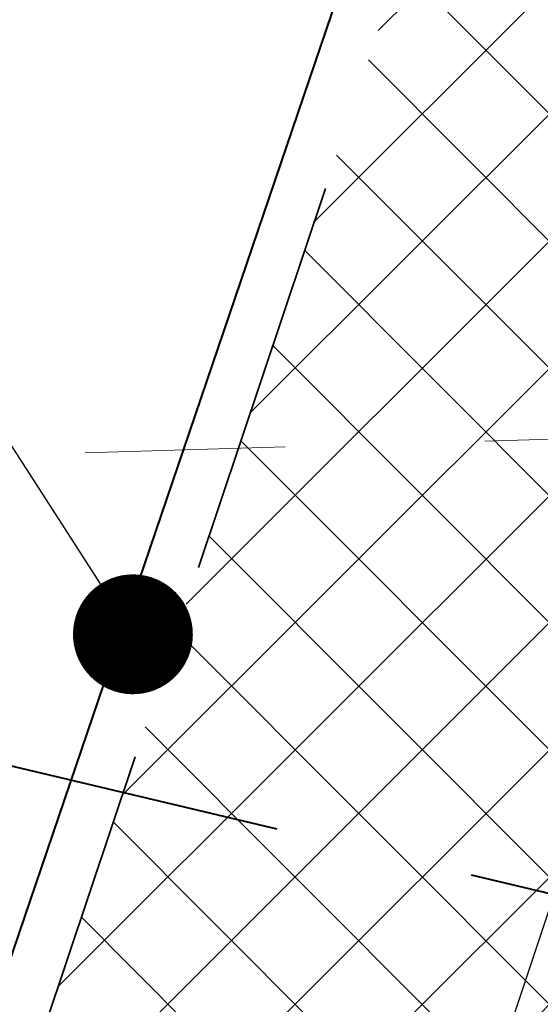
# Model space of a CAD drawing. Header units: metres. Extents: x 6599594 to 6600699, y 5687867 to 5691114.
# Tile 191 of 256: x 6599953.68 to 6599954.98, y 5688888.11 to 5688890.58. Entities that reach past the tile are written whole.
import ezdxf
from ezdxf import colors
from ezdxf.entities.mleader import LeaderData, LeaderLine
from ezdxf.math import Vec2, Vec3

# ---------------------------------------------------------------- set-up
doc = ezdxf.new("R2010")
doc.units = ezdxf.units.M
doc.header["$MEASUREMENT"] = 0
for name, pattern in [('1', [0]), ('3_EGBZ', [1.5, 1, -0.5]), ('BUG', [1.5, 1, -0.5]), ('GUK', [2, 1.5, -0.5]), ('GUZ', [1, 0.5, -0.5])]:
    doc.linetypes.add(name, pattern=pattern)
doc.layers.get('0').update_dxf_attribs({"color": 253, "linetype": 'CONTINUOUS', "lineweight": 13})
for name, color, linetype, lineweight in [('_balustrada', 7, 'OGRODZENIE1', 40), ('_kolor chodnik', 50, '1', 5), ('_kolor jezdnia', 4, '1', 0), ('_kolor pobocze', 211, '1', 5), ('_kolor zjazdy kostka', 7, '1', 5), ('_kolor ścieżka @ 1', 10, '1', 0), ('_obrzeze', 10, 'BUG', 35), ('_opis', 7, 'CONTINUOUS', 25), ('_przepusty', 172, '3_EGBZ', 40), ('Dzialki', 130, '1', 30), ('Kontury', 252, 'GUK', 9), ('Uzytki', 252, 'GUZ', 9)]:
    doc.layers.add(name, color=color, linetype=linetype, lineweight=lineweight)
doc.styles.get("Standard").update_dxf_attribs({"font": 'ARIALN.TTF', "width": 0.75, "height": 1.199999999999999})
doc.linetypes.add('OGRODZENIE1', pattern='A,0.25,-0.1,[133,ltypeshp.shx,S=0.1,R=0,X=-0.1,Y=0],-0.1,1', length=1.45)
pattern_1 = [(45, (0, 0), (-0.1414213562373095, 0.1414213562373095), []), (135, (0, 0), (-0.1414213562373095, -0.1414213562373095), [])]

# ---------------------------------------------------------------- blocks, each defined once
blk = doc.blocks.new('_Dot')
at = {"color": 0, "linetype": 'ByBlock', "lineweight": -2}
blk.add_line((-0.5, 0), (-1, 0), dxfattribs=at)
at = {"color": 0, "linetype": 'ByBlock', "const_width": 0.5}
blk.add_lwpolyline([(-0.25, 0, 1), (0.25, 0, 1)], format="xyb", close=True, dxfattribs=at)

msp = doc.modelspace()

# ---------------------------------------------------------------- hatches: boundary and pattern name
at = {"layer": '_kolor chodnik'}
h = msp.add_hatch(dxfattribs=at)
h.set_pattern_fill('ANSI37', color=256, scale=1.6)
h.set_pattern_definition(pattern_1)
h.paths.add_polyline_path([(6599849.938171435, 5688542.085872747), (6599852.232147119, 5688548.938742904), (6599853.573135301, 5688548.489851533), (6599853.827082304, 5688549.248475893), (6599851.793849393, 5688549.929093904), (6599849.895278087, 5688548.982823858), (6599847.823506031, 5688542.793750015)])
edge = h.paths.add_edge_path()
edge.add_line((6600018.106075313, 5689087.454911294), (6600022.42781917, 5689091.229234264))
edge.add_line((6600022.42781917, 5689091.229234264), (6600020.233254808, 5689093.742094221))
edge.add_line((6600020.233254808, 5689093.742094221), (6600017.159471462, 5689091.057656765))
edge.add_arc((6600023.275194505, 5689085.385140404), 8.34143334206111, 137.1531558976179, 148.8016577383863)
edge.add_line((6600016.140105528, 5689089.706021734), (6600018.106075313, 5689087.454911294))
h.paths.add_polyline_path([(6600038.501784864, 5689187.59229436), (6600037.906968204, 5689187.700586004), (6600037.638296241, 5689186.224843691), (6600038.240083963, 5689186.115282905)])
h.paths.add_polyline_path([(6600069.098302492, 5689360.276020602), (6600068.321239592, 5689360.413462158), (6600068.064048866, 5689358.936495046), (6600068.836639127, 5689358.799546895)])
h.paths.add_polyline_path([(6600082.393785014, 5689362.950258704), (6600082.941124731, 5689366.103121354), (6600081.481377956, 5689366.361351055), (6600080.923159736, 5689363.210828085)])
h.paths.add_polyline_path([(6600074.022236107, 5689388.065861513), (6600072.983907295, 5689388.249860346), (6600072.723374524, 5689386.772538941), (6600073.760538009, 5689386.588865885)])
h.paths.add_polyline_path([(6600105.602402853, 5689486.45426531), (6600106.738797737, 5689489.760539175), (6600105.28818975, 5689490.281952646), (6600104.132785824, 5689486.965912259)])
h.paths.add_polyline_path([(6600132.519778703, 5689678.737346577), (6600131.636986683, 5689678.922259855), (6600131.330470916, 5689677.453953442), (6600132.212256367, 5689677.269208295)])
h.paths.add_polyline_path([(6600156.649397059, 5689798.7449027), (6600156.48800471, 5689797.95886096), (6600157.450195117, 5689797.757316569), (6600157.615023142, 5689798.542205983)])
h.paths.add_polyline_path([(6600189.055358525, 5689948.643107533), (6600187.902868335, 5689948.884512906), (6600187.600024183, 5689947.417400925), (6600188.748131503, 5689947.176379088)])
edge = h.paths.add_edge_path()
edge.add_line((6600204.459383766, 5690032.969035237), (6600204.153258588, 5690031.227801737))
edge.add_arc((6600202.328347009, 5690027.299936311), 4.331100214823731, 41.853001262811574, 65.08011546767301, ccw=False)
edge.add_arc((6600032.903931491, 5690051.979071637), 174.020003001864, 352.8070218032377, 353.495463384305)
edge.add_arc((6600202.372679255, 5690027.343587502), 5.999999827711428, 55.12102442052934, 69.64815978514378)
edge = h.paths.add_edge_path()
edge.add_line((6600205.046027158, 5690040.265402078), (6600204.972740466, 5690038.483452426))
edge.add_arc((6600203.986269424, 5690044.401803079), 5.999999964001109, 279.4630688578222, 294.9140560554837)
edge.add_line((6600206.513819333, 5690038.960158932), (6600206.607027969, 5690041.030672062))
edge.add_arc((6600203.986269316, 5690044.401803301), 4.270000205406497, 284.3702444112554, 307.86193139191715, ccw=False)
edge = h.paths.add_edge_path()
edge.add_arc((6600203.547470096, 5690044.558759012), 6.446878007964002, 324.43500910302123, 356.20133685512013, ccw=False)
edge.add_arc((6600203.986269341, 5690044.401803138), 6.000000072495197, 323.2169970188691, 357.4193489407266)
h.paths.add_polyline_path([(6600208.910055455, 5690121.713696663), (6600208.146285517, 5690121.748120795), (6600207.125602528, 5690121.794124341), (6600209.971605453, 5690121.665851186)])
edge = h.paths.add_edge_path()
edge.add_line((6600238.769818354, 5690481.648294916), (6600240.338176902, 5690490.87374652))
edge.add_line((6600240.338176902, 5690490.87374652), (6600241.251295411, 5690510.829461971))
edge.add_line((6600241.251295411, 5690510.829461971), (6600239.524022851, 5690510.928942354))
edge.add_line((6600239.524022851, 5690510.928942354), (6600238.633343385, 5690491.167757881))
edge.add_line((6600238.633343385, 5690491.167757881), (6600234.579716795, 5690467.661262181))
edge.add_line((6600234.579716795, 5690467.661262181), (6600234.449796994, 5690464.966873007))
edge.add_arc((6600242.443669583, 5690464.607462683), 8.001948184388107, 177.4256737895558, 268.2543056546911)
edge.add_line((6600242.199903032, 5690456.609228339), (6600242.216657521, 5690457.359274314))
edge.add_line((6600242.216657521, 5690457.359274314), (6600242.305257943, 5690458.836738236))
edge.add_arc((6600242.444504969, 5690464.607952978), 5.772894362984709, 177.0298084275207, 268.6178439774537, ccw=False)
edge.add_line((6600236.679365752, 5690464.907083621), (6600236.951876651, 5690470.95443634))
edge.add_line((6600236.951876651, 5690470.95443634), (6600238.15078669, 5690478.210832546))
edge.add_line((6600238.15078669, 5690478.210832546), (6600238.769818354, 5690481.648294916))
h.paths.add_polyline_path([(6600238.769818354, 5690481.648294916), (6600238.15078669, 5690478.210832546), (6600239.670056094, 5690477.930590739), (6600240.266710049, 5690481.376366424)])
edge = h.paths.add_edge_path()
edge.add_line((6600223.366500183, 5690460.339976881), (6600223.278629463, 5690457.997544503))
edge.add_arc((6600220.967166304, 5690465.656339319), 7.999999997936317, 286.7940807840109, 300.2738222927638)
edge.add_line((6600225.000231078, 5690458.747331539), (6600225.240084, 5690461.623695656))
edge.add_arc((6600221.105749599, 5690465.648640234), 5.76999998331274, 293.06724424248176, 315.7681070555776, ccw=False)
edge = h.paths.add_edge_path()
edge.add_arc((6600220.025145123, 5690444.676291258), 5.770000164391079, 37.996647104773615, 59.94382588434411, ccw=False)
edge.add_line((6600224.572175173, 5690448.22839199), (6600224.817793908, 5690451.081798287))
edge.add_arc((6600220.025145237, 5690444.676291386), 7.999999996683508, 53.19588653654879, 68.15166733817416)
edge.add_line((6600223.00235276, 5690452.101669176), (6600222.91504296, 5690449.670427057))
edge = h.paths.add_edge_path()
edge.add_arc((6600221.105749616, 5690465.648640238), 7.999999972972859, 328.0222308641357, 357.0132597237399)
edge.add_line((6600229.094882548, 5690465.23180147), (6600229.218816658, 5690467.593604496))
edge.add_line((6600229.218816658, 5690467.593604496), (6600228.218919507, 5690467.645774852))
edge.add_line((6600228.218919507, 5690467.645774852), (6600227.891778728, 5690461.411918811))
h.paths.add_polyline_path([(6600200.980142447, 5690012.236744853), (6600202.317278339, 5690011.956662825), (6600202.522293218, 5690012.935421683), (6600201.182321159, 5690013.216097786)])
h.paths.add_polyline_path([(6600196.457878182, 5689983.98337835), (6600195.202332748, 5689984.246370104), (6600194.899091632, 5689982.777335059), (6600196.150355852, 5689982.515240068)])
edge = h.paths.add_edge_path()
edge.add_line((6600112.305909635, 5689517.991018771), (6600112.691041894, 5689519.807934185))
edge.add_line((6600112.691041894, 5689519.807934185), (6600113.245521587, 5689522.423769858))
edge.add_line((6600113.245521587, 5689522.423769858), (6600111.553124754, 5689522.782507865))
edge.add_line((6600111.553124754, 5689522.782507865), (6600107.405864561, 5689503.21722655))
edge.add_line((6600107.405864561, 5689503.21722655), (6600099.494506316, 5689480.361667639))
edge.add_line((6600099.494506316, 5689480.361667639), (6600099.182814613, 5689478.891218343))
edge.add_arc((6600107.008997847, 5689477.232359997), 8.000059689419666, 168.0325629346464, 257.7529108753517)
edge.add_line((6600105.311960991, 5689469.414366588), (6600105.784990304, 5689471.593619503))
edge.add_arc((6600107.008927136, 5689477.232314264), 5.769999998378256, 168.0321375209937, 257.7533362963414, ccw=False)
edge.add_line((6600101.364343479, 5689478.42879883), (6600101.647245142, 5689479.76342708))
edge.add_line((6600101.647245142, 5689479.76342708), (6600104.132785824, 5689486.965912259))
edge.add_line((6600104.132785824, 5689486.965912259), (6600105.28818975, 5689490.281952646))
edge.add_line((6600105.28818975, 5689490.281952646), (6600108.240043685, 5689498.809726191))
edge.add_line((6600108.240043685, 5689498.809726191), (6600112.305909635, 5689517.991018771))
h.paths.add_polyline_path([(6600136.009573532, 5689645.499114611), (6600138.333647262, 5689645.012304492), (6600138.661671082, 5689646.578318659), (6600134.869459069, 5689647.372651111)])
at = {"layer": '_kolor jezdnia'}
h = msp.add_hatch(dxfattribs=at)
h.set_pattern_fill('ANSI37', color=4, scale=3.5)
h.set_pattern_definition([(45, (0, 0), (-0.3093592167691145, 0.3093592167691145), []), (135, (0, 0), (-0.3093592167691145, -0.3093592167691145), [])])
edge = h.paths.add_edge_path()
edge.add_line((6599833.066047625, 5688539.933393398), (6599850.649511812, 5688527.983462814))
edge.add_arc((6599857.337592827, 5688536.653968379), 10.95025544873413, 169.5012687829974, 232.3548431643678, ccw=False)
edge.add_arc((6599858.085851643, 5688536.618142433), 11.69295282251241, 162.2507788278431, 169.9967502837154, ccw=False)
edge.add_line((6599846.949484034, 5688540.182754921), (6599847.823506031, 5688542.793750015))
edge.add_line((6599847.823506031, 5688542.793750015), (6599849.895278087, 5688548.982823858))
edge.add_line((6599849.895278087, 5688548.982823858), (6599852.434748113, 5688556.56906746))
edge.add_line((6599852.434748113, 5688556.56906746), (6599928.48625871, 5688783.760284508))
edge.add_line((6599928.48625871, 5688783.760284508), (6599931.025728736, 5688791.34652811))
edge.add_line((6599931.025728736, 5688791.34652811), (6599996.657773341, 5688987.411326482))
edge.add_line((6599996.657773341, 5688987.411326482), (6599999.197243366, 5688994.997570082))
edge.add_line((6599999.197243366, 5688994.997570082), (6600021.930100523, 5689062.908193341))
edge.add_line((6600021.930100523, 5689062.908193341), (6600017.620224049, 5689067.371531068))
edge.add_line((6600017.620224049, 5689067.371531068), (6600016.714558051, 5689064.654078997))
edge.add_line((6600016.714558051, 5689064.654078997), (6600012.423620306, 5689051.835617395))
edge.add_line((6600012.423620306, 5689051.835617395), (6600009.884150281, 5689044.249373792))
edge.add_line((6600009.884150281, 5689044.249373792), (6599977.53516164, 5688947.612159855))
edge.add_line((6599977.53516164, 5688947.612159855), (6599974.995691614, 5688940.025916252))
edge.add_line((6599974.995691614, 5688940.025916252), (6599942.096912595, 5688841.746295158))
edge.add_line((6599942.096912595, 5688841.746295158), (6599939.557442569, 5688834.160051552))
edge.add_line((6599939.557442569, 5688834.160051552), (6599882.679288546, 5688664.246042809))
edge.add_line((6599882.679288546, 5688664.246042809), (6599880.139818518, 5688656.659799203))
edge.add_line((6599880.139818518, 5688656.659799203), (6599852.46454386, 5688573.984527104))
edge.add_line((6599852.46454386, 5688573.984527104), (6599842.470137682, 5688544.127903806))
edge.add_arc((6599835.706422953, 5688546.652910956), 7.219660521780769, 248.5480913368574, 339.52856074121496, ccw=False)
h.paths.add_polyline_path([(6600044.653202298, 5689172.271628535), (6600046.276244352, 5689181.431901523), (6600047.759199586, 5689189.801539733), (6600051.0603021, 5689208.432603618), (6600052.368792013, 5689215.817578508), (6600054.808584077, 5689229.587499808), (6600056.11707399, 5689236.972474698), (6600057.346666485, 5689243.912161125), (6600058.655146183, 5689251.297078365), (6600058.831439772, 5689252.292060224), (6600060.098987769, 5689259.445963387), (6600060.139929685, 5689259.677035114), (6600061.407468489, 5689266.830886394), (6600072.329030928, 5689328.470998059), (6600073.637511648, 5689335.855921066), (6600077.337304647, 5689356.73715072), (6600078.820259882, 5689365.106788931), (6600081.142794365, 5689378.214921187), (6600082.538516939, 5689386.092227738), (6600095.187867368, 5689457.483787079), (6600091.082877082, 5689465.8405575), (6600089.043088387, 5689454.328211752), (6600087.870641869, 5689447.711051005), (6600087.560133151, 5689445.958573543), (6600086.562151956, 5689440.326076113), (6600082.433200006, 5689417.022719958), (6600080.95024477, 5689408.65308175), (6600077.202698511, 5689387.502337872), (6600075.719743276, 5689379.132699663), (6600073.469199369, 5689366.430874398), (6600071.986244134, 5689358.061236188), (6600069.98686466, 5689346.776955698), (6600068.591142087, 5689338.899649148), (6600065.559290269, 5689321.78820693), (6600064.163567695, 5689313.910900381), (6600059.719426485, 5689288.828650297), (6600058.323703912, 5689280.951343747), (6600057.563846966, 5689276.662793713), (6600056.168124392, 5689268.785487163), (6600054.804920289, 5689261.091711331), (6600053.409197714, 5689253.21440478), (6600053.264817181, 5689252.399536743), (6600051.869094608, 5689244.522230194), (6600051.183555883, 5689240.653124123), (6600049.787833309, 5689232.775817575), (6600046.593849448, 5689214.749319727), (6600045.198126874, 5689206.872013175), (6600044.41754409, 5689202.466488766), (6600042.934588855, 5689194.096850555), (6600036.429952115, 5689157.38538759), (6600034.946996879, 5689149.01574938), (6600030.579776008, 5689124.367629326), (6600027.529365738, 5689107.151445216), (6600024.895072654, 5689094.014582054), (6600030.583685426, 5689094.264316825), (6600032.945013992, 5689106.191885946), (6600043.170247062, 5689163.901990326)])
edge = h.paths.add_edge_path()
edge.add_line((6600111.106812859, 5689535.144351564), (6600111.256844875, 5689535.85214863))
edge.add_line((6600111.256844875, 5689535.85214863), (6600112.915748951, 5689543.678261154))
edge.add_line((6600112.915748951, 5689543.678261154), (6600117.304772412, 5689564.384094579))
edge.add_line((6600117.304772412, 5689564.384094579), (6600119.067357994, 5689572.699339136))
edge.add_line((6600119.067357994, 5689572.699339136), (6600120.087667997, 5689577.512794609))
edge.add_line((6600120.087667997, 5689577.512794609), (6600121.642890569, 5689584.849775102))
edge.add_line((6600121.642890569, 5689584.849775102), (6600128.436769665, 5689616.900852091))
edge.add_line((6600128.436769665, 5689616.900852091), (6600129.991992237, 5689624.237832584))
edge.add_line((6600129.991992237, 5689624.237832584), (6600132.660554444, 5689636.827148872))
edge.add_line((6600132.660554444, 5689636.827148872), (6600133.208838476, 5689639.444704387))
edge.add_line((6600133.208838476, 5689639.444704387), (6600134.848957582, 5689647.274775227))
edge.add_line((6600134.848957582, 5689647.274775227), (6600138.97649476, 5689666.979995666))
edge.add_line((6600138.97649476, 5689666.979995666), (6600140.51410642, 5689674.320687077))
edge.add_line((6600140.51410642, 5689674.320687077), (6600145.209128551, 5689696.735129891))
edge.add_line((6600145.209128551, 5689696.735129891), (6600146.746740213, 5689704.075821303))
edge.add_line((6600146.746740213, 5689704.075821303), (6600151.462308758, 5689726.588354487))
edge.add_line((6600151.462308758, 5689726.588354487), (6600152.999920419, 5689733.929045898))
edge.add_line((6600152.999920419, 5689733.929045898), (6600155.244070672, 5689744.642813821))
edge.add_line((6600155.244070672, 5689744.642813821), (6600156.781682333, 5689751.983505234))
edge.add_line((6600156.781682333, 5689751.983505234), (6600161.635515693, 5689775.156126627))
edge.add_line((6600161.635515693, 5689775.156126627), (6600163.378142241, 5689783.475576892))
edge.add_line((6600163.378142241, 5689783.475576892), (6600163.850769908, 5689785.731942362))
edge.add_line((6600163.850769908, 5689785.731942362), (6600167.028500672, 5689800.902704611))
edge.add_line((6600167.028500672, 5689800.902704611), (6600179.49088801, 5689860.399222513))
edge.add_line((6600179.49088801, 5689860.399222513), (6600181.233514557, 5689868.718672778))
edge.add_line((6600181.233514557, 5689868.718672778), (6600181.84713393, 5689871.648144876))
edge.add_line((6600181.84713393, 5689871.648144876), (6600183.384745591, 5689878.988836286))
edge.add_line((6600183.384745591, 5689878.988836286), (6600184.935818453, 5689886.393792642))
edge.add_line((6600184.935818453, 5689886.393792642), (6600186.575937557, 5689894.223863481))
edge.add_line((6600186.575937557, 5689894.223863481), (6600194.05133812, 5689929.912074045))
edge.add_line((6600194.05133812, 5689929.912074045), (6600195.691457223, 5689937.742144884))
edge.add_line((6600195.691457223, 5689937.742144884), (6600202.915799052, 5689972.231779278))
edge.add_line((6600202.915799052, 5689972.231779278), (6600204.555918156, 5689980.061850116))
edge.add_line((6600204.555918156, 5689980.061850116), (6600206.062781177, 5689987.255744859))
edge.add_line((6600206.062781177, 5689987.255744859), (6600207.702900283, 5689995.085815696))
edge.add_line((6600207.702900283, 5689995.085815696), (6600210.232559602, 5690007.162628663))
edge.add_line((6600210.232559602, 5690007.162628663), (6600211.694938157, 5690014.144150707))
edge.add_arc((6600028.177652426, 5690052.584442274), 187.5000004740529, 348.1696294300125, 357.4195276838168)
edge.add_line((6600215.487522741, 5690044.142720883), (6600208.310270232, 5690026.480446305))
edge.add_arc((6600032.903933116, 5690051.97907145), 177.2500013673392, 348.1696294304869, 351.7289130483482, ccw=False)
edge.add_line((6600206.38894146, 5690015.640182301), (6600205.966941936, 5690013.625519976))
edge.add_line((6600205.966941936, 5690013.625519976), (6600204.326822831, 5690005.795449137))
edge.add_line((6600204.326822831, 5690005.795449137), (6600197.076961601, 5689971.183982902))
edge.add_line((6600197.076961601, 5689971.183982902), (6600195.334335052, 5689962.864532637))
edge.add_line((6600195.334335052, 5689962.864532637), (6600193.44722506, 5689953.855305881))
edge.add_line((6600193.44722506, 5689953.855305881), (6600191.909227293, 5689946.512771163))
edge.add_line((6600191.909227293, 5689946.512771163), (6600185.496844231, 5689915.899498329))
edge.add_line((6600185.496844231, 5689915.899498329), (6600183.856521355, 5689908.068454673))
edge.add_line((6600183.856521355, 5689908.068454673), (6600182.066605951, 5689899.523243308))
edge.add_line((6600182.066605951, 5689899.523243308), (6600180.32407057, 5689891.204228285))
edge.add_line((6600180.32407057, 5689891.204228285), (6600174.320344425, 5689862.541919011))
edge.add_line((6600174.320344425, 5689862.541919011), (6600172.577809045, 5689854.222903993))
edge.add_line((6600172.577809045, 5689854.222903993), (6600163.663810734, 5689811.666703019))
edge.add_line((6600163.663810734, 5689811.666703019), (6600162.023782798, 5689803.837067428))
edge.add_line((6600162.023782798, 5689803.837067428), (6600160.924220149, 5689798.587659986))
edge.add_line((6600160.924220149, 5689798.587659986), (6600159.279208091, 5689790.734229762))
edge.add_line((6600159.279208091, 5689790.734229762), (6600157.107250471, 5689780.365115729))
edge.add_line((6600157.107250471, 5689780.365115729), (6600155.462238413, 5689772.511685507))
edge.add_line((6600155.462238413, 5689772.511685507), (6600153.380318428, 5689762.572418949))
edge.add_line((6600153.380318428, 5689762.572418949), (6600151.735124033, 5689754.718118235))
edge.add_line((6600151.735124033, 5689754.718118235), (6600148.586504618, 5689739.686336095))
edge.add_line((6600148.586504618, 5689739.686336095), (6600146.885007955, 5689731.563243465))
edge.add_line((6600146.885007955, 5689731.563243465), (6600141.75088822, 5689707.052510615))
edge.add_line((6600141.75088822, 5689707.052510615), (6600140.110896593, 5689699.223048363))
edge.add_line((6600140.110896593, 5689699.223048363), (6600133.483561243, 5689667.583574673))
edge.add_line((6600133.483561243, 5689667.583574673), (6600131.860394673, 5689659.834436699))
edge.add_line((6600131.860394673, 5689659.834436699), (6600131.740984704, 5689659.26436315))
edge.add_line((6600131.740984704, 5689659.26436315), (6600130.117814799, 5689651.515209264))
edge.add_line((6600130.117814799, 5689651.515209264), (6600127.27873359, 5689637.961189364))
edge.add_line((6600127.27873359, 5689637.961189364), (6600126.924568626, 5689636.290366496))
edge.add_line((6600126.924568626, 5689636.290366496), (6600125.166244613, 5689627.995226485))
edge.add_line((6600125.166244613, 5689627.995226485), (6600118.009503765, 5689594.232298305))
edge.add_line((6600118.009503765, 5689594.232298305), (6600116.25117975, 5689585.937158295))
edge.add_line((6600116.25117975, 5689585.937158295), (6600113.665314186, 5689573.737975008))
edge.add_line((6600113.665314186, 5689573.737975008), (6600111.898534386, 5689565.402943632))
edge.add_line((6600111.898534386, 5689565.402943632), (6600104.889982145, 5689532.339115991))
edge.add_line((6600104.889982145, 5689532.339115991), (6600103.22663594, 5689524.492047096))
edge.add_line((6600103.22663594, 5689524.492047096), (6600096.623876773, 5689493.342605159))
edge.add_line((6600096.623876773, 5689493.342605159), (6600094.968986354, 5689485.535427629))
edge.add_line((6600094.968986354, 5689485.535427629), (6600094.300101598, 5689482.379870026))
edge.add_line((6600094.300101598, 5689482.379870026), (6600099.182814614, 5689478.891218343))
edge.add_line((6600099.182814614, 5689478.891218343), (6600099.494506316, 5689480.361667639))
edge.add_line((6600099.494506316, 5689480.361667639), (6600111.106812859, 5689535.144351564))
edge = h.paths.add_edge_path()
edge.add_arc((6600239.213891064, 5690851.400367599), 10.00000000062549, -2.8342403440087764, 76.13703556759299, ccw=False)
edge.add_line((6600249.201658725, 5690850.905901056), (6600249.082723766, 5690848.503524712))
edge.add_line((6600249.082723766, 5690848.503524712), (6600247.016487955, 5690806.767468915))
edge.add_line((6600247.016487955, 5690806.767468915), (6600246.092398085, 5690789.152178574))
edge.add_line((6600246.092398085, 5690789.152178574), (6600233.768116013, 5690572.015170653))
edge.add_line((6600233.768116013, 5690572.015170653), (6600228.959056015, 5690465.296202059))
edge.add_line((6600228.959056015, 5690465.296202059), (6600234.588724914, 5690465.017134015))
edge.add_line((6600234.588724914, 5690465.017134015), (6600239.262540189, 5690571.767576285))
edge.add_line((6600239.262540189, 5690571.767576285), (6600252.50503885, 5690806.400146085))
edge.add_line((6600252.50503885, 5690806.400146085), (6600254.569211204, 5690848.094521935))
edge.add_arc((6600262.559425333, 5690847.6989487), 7.999999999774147, 76.13703557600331, 177.1657596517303, ccw=False)
edge.add_line((6600264.476229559, 5690855.465921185), (6600241.609896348, 5690861.109083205))
edge = h.paths.add_edge_path()
edge.add_line((6600250.031475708, 5690451.625307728), (6600250.231741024, 5690455.772579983))
edge.add_line((6600250.231741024, 5690455.772579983), (6600246.257763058, 5690456.417303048))
edge.add_line((6600246.257763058, 5690456.417303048), (6600242.171761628, 5690456.61060902))
edge.add_arc((6600242.563100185, 5690464.586983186), 7.985968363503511, 176.9123644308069, 267.1911945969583, ccw=False)
edge.add_line((6600234.588724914, 5690465.017134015), (6600228.959056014, 5690465.296202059))
edge.add_arc((6600220.965133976, 5690465.657286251), 8.002072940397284, 267.8289300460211, 357.413716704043, ccw=False)
edge.add_line((6600220.661989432, 5690457.660957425), (6600212.406915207, 5690458.119572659))
edge.add_line((6600212.406915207, 5690458.119572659), (6600208.431872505, 5690457.817501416))
edge.add_line((6600208.431872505, 5690457.817501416), (6600208.233912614, 5690454.548331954))
edge.add_line((6600208.233912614, 5690454.548331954), (6600212.129565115, 5690453.127270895))
edge.add_line((6600212.129565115, 5690453.127270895), (6600218.640548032, 5690452.76554962))
edge.add_line((6600218.640548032, 5690452.76554962), (6600216.486747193, 5690452.885205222))
edge.add_line((6600216.486747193, 5690452.885205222), (6600220.468905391, 5690452.663974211))
edge.add_arc((6600220.025145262, 5690444.676291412), 7.99999997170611, -0.3386579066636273, 86.8201700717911, ccw=False)
edge.add_line((6600228.025005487, 5690444.629006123), (6600227.803602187, 5690439.649256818))
edge.add_line((6600227.803602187, 5690439.649256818), (6600226.885525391, 5690435.936828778))
edge.add_line((6600226.885525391, 5690435.936828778), (6600225.534849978, 5690405.967249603))
edge.add_line((6600225.534849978, 5690405.967249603), (6600226.115199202, 5690402.187514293))
edge.add_line((6600226.115199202, 5690402.187514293), (6600213.445139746, 5690121.008786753))
edge.add_line((6600213.445139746, 5690121.008786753), (6600213.352800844, 5690118.960058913))
edge.add_line((6600213.352800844, 5690118.960058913), (6600209.980184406, 5690044.131649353))
edge.add_arc((6600203.98626942, 5690044.401803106), 5.999999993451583, 257.4162346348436, 357.41934921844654, ccw=False)
edge.add_line((6600202.679069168, 5690038.545931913), (6600201.589735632, 5690033.666039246))
edge.add_line((6600201.589735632, 5690033.666039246), (6600203.67987942, 5690033.199458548))
edge.add_arc((6600202.372679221, 5690027.343587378), 5.999999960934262, -8.27108729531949, 77.41623506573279, ccw=False)
edge.add_line((6600208.310270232, 5690026.480446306), (6600215.487522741, 5690044.142720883))
edge.add_line((6600215.487522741, 5690044.142720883), (6600216.199687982, 5690059.9446614))
edge.add_line((6600216.199687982, 5690059.9446614), (6600216.537356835, 5690067.437056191))
edge.add_line((6600216.537356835, 5690067.437056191), (6600223.893528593, 5690230.66011469))
edge.add_line((6600223.893528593, 5690230.66011469), (6600224.231197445, 5690238.152509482))
edge.add_line((6600224.231197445, 5690238.152509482), (6600233.507835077, 5690443.987992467))
edge.add_arc((6600241.499722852, 5690443.627812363), 7.999999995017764, 87.29208981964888, 177.4195277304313, ccw=False)
edge.add_line((6600241.877677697, 5690451.618879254), (6600246.021541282, 5690451.422886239))
edge.add_line((6600246.021541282, 5690451.422886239), (6600246.427694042, 5690451.44338883))
edge.add_line((6600246.427694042, 5690451.44338883), (6600246.79397003, 5690451.461878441))
edge.add_line((6600246.79397003, 5690451.461878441), (6600250.031475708, 5690451.625307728))
edge = h.paths.add_edge_path()
edge.add_line((6600007.33756506, 5689086.20374581), (6600006.980466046, 5689080.740822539))
edge.add_line((6600006.980466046, 5689080.740822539), (6600007.229745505, 5689080.720859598))
edge.add_line((6600007.229745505, 5689080.720859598), (6600008.093335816, 5689080.601653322))
edge.add_line((6600008.093335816, 5689080.601653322), (6600008.702681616, 5689080.53831051))
edge.add_arc((6600008.140193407, 5689070.554142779), 9.999999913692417, -18.557800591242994, 86.77547804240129, ccw=False)
edge.add_line((6600017.620224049, 5689067.371531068), (6600021.930100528, 5689062.908193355))
edge.add_arc((6599734.83819726, 5689159.011261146), 302.7499967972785, 341.4922000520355, 343.8640860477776)
edge.add_arc((6600034.895369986, 5689072.315877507), 9.581213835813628, 98.63328270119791, 164.5273290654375, ccw=False)
edge.add_line((6600033.457137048, 5689081.788529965), (6600033.832640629, 5689081.798737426))
edge.add_line((6600033.832640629, 5689081.798737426), (6600034.422462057, 5689082.05700874))
edge.add_line((6600034.422462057, 5689082.05700874), (6600036.833623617, 5689082.139040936))
edge.add_line((6600036.833623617, 5689082.139040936), (6600036.730225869, 5689087.148851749))
edge.add_line((6600036.730225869, 5689087.148851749), (6600036.579860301, 5689087.134303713))
edge.add_arc((6600036.479565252, 5689093.136286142), 6.002820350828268, 169.1687651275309, 270.9573417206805, ccw=False)
edge.add_line((6600030.583685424, 5689094.264316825), (6600024.895072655, 5689094.014582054))
edge.add_arc((6600015.200558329, 5689096.162123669), 9.929528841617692, 271.0943432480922, 347.5094668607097, ccw=False)
edge.add_arc((6600014.909438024, 5689089.646776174), 3.446070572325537, 264.4236009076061, 278.0194998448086, ccw=False)
edge.add_line((6600014.574573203, 5689086.217014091), (6600014.299554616, 5689086.232508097))
edge.add_line((6600014.299554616, 5689086.232508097), (6600010.474232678, 5689086.448019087))
edge.add_line((6600010.474232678, 5689086.448019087), (6600007.33756506, 5689086.20374581))
edge = h.paths.add_edge_path()
edge.add_line((6600105.490725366, 5689463.953528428), (6600106.927559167, 5689464.047234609))
edge.add_line((6600106.927559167, 5689464.047234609), (6600107.835, 5689468.66))
edge.add_line((6600107.835, 5689468.66), (6600105.311960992, 5689469.414366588))
edge.add_arc((6600107.008997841, 5689477.232359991), 8.000059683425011, 168.0325628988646, 257.75291091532, ccw=False)
edge.add_line((6600099.182814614, 5689478.891218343), (6600094.300101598, 5689482.379870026))
edge.add_arc((6600586.245114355, 5689378.104238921), 502.8750369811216, 168.032376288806, 169.9522165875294)
edge.add_line((6600091.082877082, 5689465.8405575), (6600095.187867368, 5689457.483787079))
edge.add_arc((6600103.065173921, 5689456.088064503), 8.000000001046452, 77.7533362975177, 169.9524553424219, ccw=False)
edge.add_line((6600104.762140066, 5689463.906012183), (6600105.490725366, 5689463.953528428))
at = {"layer": '_kolor pobocze'}
h = msp.add_hatch(dxfattribs=at)
h.set_pattern_fill('ANSI37', color=256, scale=1.6)
h.set_pattern_definition(pattern_1)
edge = h.paths.add_edge_path()
edge.add_line((6600035.926965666, 5689101.569442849), (6600036.046865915, 5689102.311543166))
edge.add_arc((6600058.171848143, 5689233.778275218), 133.3154772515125, 259.4578941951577, 260.4470163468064, ccw=False)
edge.add_line((6600033.780707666, 5689102.713067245), (6600032.142559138, 5689101.847662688))
edge.add_arc((6599734.838175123, 5689159.011266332), 302.7500195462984, 347.6801154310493, 349.11639019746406, ccw=False)
edge.add_arc((6600036.478170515, 5689093.133441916), 6.000000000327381, 167.68011541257, 271.5571101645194)
edge.add_line((6600036.64121064, 5689087.1356575), (6600036.730491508, 5689087.137804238))
edge.add_line((6600036.730491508, 5689087.137804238), (6600036.712463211, 5689087.887583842))
edge.add_line((6600036.712463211, 5689087.887583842), (6600036.559840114, 5689087.884077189))
edge.add_arc((6600036.482532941, 5689093.14290691), 5.259397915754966, 170.6455005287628, 270.8422131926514, ccw=False)
edge.add_arc((6600545.796425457, 5688991.216220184), 524.6691769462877, 167.9170060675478, 168.7028219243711, ccw=False)
edge.add_line((6600032.751078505, 5689101.044345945), (6600034.011432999, 5689101.917298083))
edge.add_line((6600034.011432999, 5689101.917298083), (6600035.926965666, 5689101.569442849))
edge = h.paths.add_edge_path()
edge.add_line((6600002.828843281, 5688994.032881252), (6600003.066918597, 5688994.74409159))
edge.add_line((6600003.066918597, 5688994.74409159), (6600001.227880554, 5688995.359703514))
edge.add_line((6600001.227880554, 5688995.359703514), (6600000.55876659, 5688996.702196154))
edge.add_line((6600000.55876659, 5688996.702196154), (6600022.641310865, 5689062.67011804))
edge.add_arc((6599734.838193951, 5689159.011262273), 303.5000002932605, 341.4922000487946, 343.8640860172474)
edge.add_arc((6600035.267451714, 5689072.092773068), 9.250000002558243, 91.55711016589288, 163.8640860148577, ccw=False)
edge.add_line((6600035.016098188, 5689081.339357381), (6600036.868703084, 5689081.389717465))
edge.add_line((6600036.868703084, 5689081.389717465), (6600036.850674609, 5689082.139504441))
edge.add_line((6600036.850674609, 5689082.139504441), (6600034.99571817, 5689082.089080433))
edge.add_arc((6600035.267451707, 5689072.092773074), 9.999999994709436, 91.55711014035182, 163.8640860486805)
edge.add_arc((6599734.838192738, 5689159.011262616), 302.7500015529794, 341.4922000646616, 343.8640860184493, ccw=False)
edge.add_line((6600021.930100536, 5689062.908193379), (6599999.748942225, 5688996.645678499))
edge.add_line((6599999.748942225, 5688996.645678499), (6600000.695212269, 5688994.747107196))
edge.add_line((6600000.695212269, 5688994.747107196), (6600002.828843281, 5688994.032881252))
h.paths.add_polyline_path([(6599971.7492186, 5688907.297112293), (6599971.084233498, 5688908.631320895), (6599997.822068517, 5688988.526766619), (6599999.164561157, 5688989.195880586), (6600001.003599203, 5688988.580268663), (6600001.241674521, 5688989.291479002), (6599999.108043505, 5688990.005704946), (6599997.209472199, 5688989.059434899), (6599970.270280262, 5688908.583087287), (6599971.216550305, 5688906.684515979), (6599973.350181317, 5688905.970290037), (6599973.588256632, 5688906.681500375)])
h.paths.add_polyline_path([(6599932.504667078, 5688790.060553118), (6599931.835553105, 5688791.403045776), (6599968.343406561, 5688900.4641754), (6599969.685899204, 5688901.133289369), (6599971.524937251, 5688900.517677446), (6599971.763012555, 5688901.228887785), (6599969.629381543, 5688901.94311373), (6599967.730810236, 5688900.996843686), (6599931.025728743, 5688791.34652811), (6599931.971998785, 5688789.447956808), (6599934.105629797, 5688788.73373086), (6599934.343705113, 5688789.4449412)])
at = {"layer": '_kolor zjazdy kostka'}
h = msp.add_hatch(dxfattribs=at)
h.set_pattern_fill('ANSI37', color=256, scale=1.6)
h.set_pattern_definition(pattern_1)
h.paths.add_polyline_path([(6600244.137440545, 5690813.934732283), (6600242.369522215, 5690814.022127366), (6600242.097568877, 5690808.528921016), (6600243.865482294, 5690808.441426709)])
h.paths.add_polyline_path([(6600247.012128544, 5690806.679412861), (6600247.442736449, 5690815.377295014), (6600247.393289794, 5690814.378518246), (6600247.113277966, 5690808.722537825)])
h.paths.add_polyline_path([(6600242.297085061, 5690788.088808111), (6600240.958726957, 5690788.155683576), (6600240.648818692, 5690782.664569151), (6600241.987258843, 5690782.599147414)])
h.paths.add_polyline_path([(6600245.558275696, 5690780.919298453), (6600246.037231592, 5690789.405686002), (6600244.985820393, 5690788.453468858), (6600244.612601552, 5690781.981345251)])
h.paths.add_polyline_path([(6600241.348405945, 5690723.711515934), (6600242.272017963, 5690722.691689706), (6600242.749709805, 5690731.155680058), (6600241.698138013, 5690730.203317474), (6600241.472690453, 5690726.27550499)])
h.paths.add_polyline_path([(6600225.772794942, 5690394.589141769), (6600224.731429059, 5690393.637598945), (6600224.461246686, 5690387.644646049), (6600225.412923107, 5690386.603142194)])
h.paths.add_polyline_path([(6600223.012390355, 5690333.280720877), (6600223.372595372, 5690341.272607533), (6600222.32835346, 5690340.318436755), (6600222.058239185, 5690334.324941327)])
h.paths.add_polyline_path([(6600215.496388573, 5690166.390602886), (6600215.856593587, 5690174.382489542), (6600214.812834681, 5690173.428760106), (6600214.542018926, 5690167.435062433)])
h.paths.add_polyline_path([(6600212.446537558, 5690121.053392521), (6600213.399499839, 5690120.010473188), (6600213.788744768, 5690128.503024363), (6600212.745135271, 5690127.54943145)])
h.paths.add_polyline_path([(6600209.977420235, 5690121.665589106), (6600210.225142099, 5690127.162117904), (6600207.346107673, 5690127.291879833), (6600207.119593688, 5690121.794395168)])
h.paths.add_polyline_path([(6600207.950178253, 5690070.725854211), (6600204.880846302, 5690070.828947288), (6600204.643784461, 5690065.333808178), (6600207.702521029, 5690065.204598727)])
h.paths.add_polyline_path([(6600200.981479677, 5690012.236464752), (6600199.969248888, 5690007.339980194), (6600201.282587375, 5690007.064882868), (6600202.31726072, 5690011.956666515)])
h.paths.add_polyline_path([(6600193.613960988, 5689970.406358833), (6600192.398010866, 5689970.660657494), (6600191.286205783, 5689965.274578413), (6600192.486379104, 5689965.023185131)])
h.paths.add_polyline_path([(6600189.061271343, 5689948.671423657), (6600189.98413328, 5689953.050774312), (6600188.818902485, 5689953.32186217), (6600187.908781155, 5689948.91282903)])
h.paths.add_polyline_path([(6600180.976201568, 5689915.317449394), (6600179.952861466, 5689910.421322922), (6600181.008474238, 5689910.200199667), (6600182.033843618, 5689915.09540201)])
h.paths.add_polyline_path([(6600176.508279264, 5689893.538690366), (6600177.476023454, 5689893.335973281), (6600178.603605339, 5689898.719146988), (6600177.636002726, 5689898.922290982)])
h.paths.add_polyline_path([(6600179.28182965, 5689859.401159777), (6600180.522246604, 5689860.211927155), (6600181.057490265, 5689860.561775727), (6600183.598022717, 5689860.029600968), (6600184.726606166, 5689865.412570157), (6600182.186324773, 5689865.943033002), (6600181.604764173, 5689866.832779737), (6600181.024456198, 5689867.720610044)])
h.paths.add_polyline_path([(6600160.200810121, 5689810.862606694), (6600159.232772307, 5689811.065842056), (6600158.207991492, 5689806.171529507), (6600159.175735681, 5689805.968812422)])
h.paths.add_polyline_path([(6600156.49391753, 5689797.987177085), (6600155.463416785, 5689793.068691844), (6600156.431160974, 5689792.865974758), (6600157.461419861, 5689797.784520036)])
edge = h.paths.add_edge_path()
edge.add_arc((6600173.111981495, 5689800.679690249), 5.999999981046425, 204.673115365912, 239.5411154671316, ccw=False)
edge.add_arc((6600173.162096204, 5689800.685330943), 6.047914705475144, 168.3203586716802, 204.5234866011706, ccw=False)
edge.add_line((6600167.239404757, 5689801.9096668), (6600163.651667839, 5689784.781499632))
edge.add_arc((6600169.524220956, 5689783.551410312), 5.999999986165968, 139.2146049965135, 168.1696294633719, ccw=False)
edge.add_arc((6600169.524220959, 5689783.551410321), 5.999999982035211, 96.80962310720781, 139.2146050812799, ccw=False)
edge.add_line((6600168.812796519, 5689789.509083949), (6600170.070461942, 5689795.507731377))
h.paths.add_polyline_path([(6600163.526364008, 5689776.866746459), (6600166.051243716, 5689776.337874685), (6600167.179826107, 5689781.720838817), (6600164.653945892, 5689782.249920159), (6600163.941148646, 5689783.340449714), (6600163.493329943, 5689784.025580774), (6600161.750703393, 5689775.706130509), (6600162.438017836, 5689776.155376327)])
h.paths.add_polyline_path([(6600152.614191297, 5689774.643430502), (6600153.639138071, 5689779.536616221), (6600152.646757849, 5689779.744928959), (6600151.646447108, 5689774.846147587)])
h.paths.add_polyline_path([(6600150.121074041, 5689767.466820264), (6600148.177624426, 5689758.16795459), (6600149.115997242, 5689757.971390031), (6600151.066362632, 5689767.268392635)])
h.paths.add_polyline_path([(6600142.970741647, 5689739.332500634), (6600141.888449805, 5689734.142420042), (6600144.036614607, 5689733.695518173), (6600145.123068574, 5689738.882330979)])
h.paths.add_polyline_path([(6600136.256357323, 5689701.052153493), (6600137.154085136, 5689700.864096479), (6600138.287960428, 5689706.274871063), (6600137.386492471, 5689706.464182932)])
h.paths.add_polyline_path([(6600130.081494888, 5689667.099389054), (6600129.212847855, 5689667.281639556), (6600128.083282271, 5689661.898895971), (6600128.953953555, 5689661.716447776)])
h.paths.add_polyline_path([(6600128.397394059, 5689659.030340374), (6600127.554144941, 5689659.207226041), (6600126.49340855, 5689653.810049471), (6600127.269860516, 5689653.647397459)])
h.paths.add_polyline_path([(6600134.990411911, 5689640.633636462), (6600137.30714639, 5689640.148363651), (6600138.339560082, 5689645.040620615), (6600136.015486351, 5689645.500958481), (6600135.435178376, 5689646.388788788), (6600134.8548704, 5689647.276619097), (6600133.214751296, 5689639.446548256), (6600134.102581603, 5689640.026856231)])
h.paths.add_polyline_path([(6600122.164164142, 5689634.294831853), (6600121.024067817, 5689628.914244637), (6600122.015114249, 5689628.705875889), (6600123.155614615, 5689634.086346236)])
h.paths.add_polyline_path([(6600114.54207576, 5689593.450769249), (6600113.493359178, 5689593.398339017), (6600112.364315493, 5689588.045694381), (6600113.29076438, 5689587.54753241)])
h.paths.add_polyline_path([(6600110.194543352, 5689572.941097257), (6600109.20781945, 5689573.148880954), (6600108.067717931, 5689567.768269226), (6600109.05014319, 5689567.535215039)])
h.paths.add_polyline_path([(6600119.083213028, 5689565.540446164), (6600119.089125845, 5689565.542290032), (6600121.462438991, 5689565.065690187), (6600122.598093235, 5689570.447168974), (6600120.229622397, 5689570.949214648), (6600119.651446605, 5689571.8119627), (6600119.073270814, 5689572.727655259), (6600117.310757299, 5689564.412754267)])
h.paths.add_polyline_path([(6600101.698666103, 5689532.937884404), (6600100.730666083, 5689533.141679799), (6600099.694214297, 5689528.250234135), (6600100.669121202, 5689528.045267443)])
h.paths.add_polyline_path([(6600094.064021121, 5689496.827028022), (6600093.080194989, 5689497.033910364), (6600092.036590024, 5689492.143967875), (6600093.038865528, 5689491.933250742)])
h.paths.add_polyline_path([(6600083.709836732, 5689453.74980843), (6600082.738586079, 5689448.336231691), (6600084.647281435, 5689448.027407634), (6600085.606840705, 5689453.416583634)])
h.paths.add_polyline_path([(6600084.434394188, 5689446.82589514), (6600083.348896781, 5689447.018140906), (6600082.567374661, 5689442.58660872), (6600083.649300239, 5689442.394910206)])
h.paths.add_polyline_path([(6600078.04194071, 5689410.721110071), (6600078.996952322, 5689416.137564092), (6600078.054833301, 5689416.304853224), (6600077.111232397, 5689410.886043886)])
h.paths.add_polyline_path([(6600072.911565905, 5689386.768652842), (6600071.960466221, 5689381.312635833), (6600072.800073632, 5689381.16322159), (6600073.766450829, 5689386.590709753)])
h.paths.add_polyline_path([(6600082.887400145, 5689379.432062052), (6600085.278102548, 5689379.03494316), (6600086.160383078, 5689383.956496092), (6600083.759726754, 5689384.355378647), (6600083.152078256, 5689385.224725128), (6600082.544429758, 5689386.094071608), (6600081.148707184, 5689378.216765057), (6600082.018053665, 5689378.824413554)])
h.paths.add_polyline_path([(6600080.731401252, 5689363.247695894), (6600080.041469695, 5689363.369939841), (6600079.433821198, 5689364.239286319), (6600078.8261727, 5689365.1086328), (6600077.343217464, 5689356.73899459), (6600078.212563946, 5689357.346643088), (6600079.081910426, 5689357.954291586), (6600081.429189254, 5689357.564866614), (6600082.388748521, 5689362.980514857)])
h.paths.add_polyline_path([(6600069.104215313, 5689360.304336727), (6600070.063917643, 5689365.720487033), (6600069.2708267, 5689365.861009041), (6600068.327152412, 5689360.441778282)])
h.paths.add_polyline_path([(6600066.550616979, 5689345.891799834), (6600065.546169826, 5689346.069805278), (6600064.677796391, 5689341.145792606), (6600065.678290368, 5689340.968483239)])
h.paths.add_polyline_path([(6600061.138656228, 5689321.077501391), (6600060.270282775, 5689316.15348863), (6600061.250715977, 5689315.979734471), (6600062.127590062, 5689320.902245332)])
h.paths.add_polyline_path([(6600055.325252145, 5689288.11325564), (6600054.456878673, 5689283.189242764), (6600055.410852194, 5689283.020177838), (6600056.283178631, 5689287.917022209)])
h.paths.add_polyline_path([(6600048.045675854, 5689182.819289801), (6600050.371939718, 5689182.407116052), (6600051.31444535, 5689187.67761207), (6600048.980409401, 5689188.064690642), (6600048.372760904, 5689188.934037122), (6600047.765112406, 5689189.803383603), (6600046.306982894, 5689181.603992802), (6600046.972918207, 5689182.069462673)])
h.paths.add_polyline_path([(6600040.943690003, 5689201.374141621), (6600039.339175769, 5689201.66987967), (6600038.429882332, 5689196.244216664), (6600039.984130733, 5689195.958493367)])
h.paths.add_polyline_path([(6600032.993704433, 5689156.473759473), (6600032.278185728, 5689156.600537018), (6600031.299242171, 5689151.188930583), (6600032.034145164, 5689151.058111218)])
h.paths.add_polyline_path([(6600026.309179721, 5689123.603833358), (6600025.417362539, 5689118.683970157), (6600026.271201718, 5689118.532684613), (6600027.143528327, 5689123.456001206)])
h.paths.add_polyline_path([(6600013.302986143, 5689054.462576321), (6600015.842456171, 5689062.048819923), (6600014.576741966, 5689061.417973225), (6600012.672139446, 5689055.728290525)])
h.paths.add_polyline_path([(6599974.547216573, 5688938.686171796), (6599977.086686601, 5688946.272415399), (6599975.820972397, 5688945.641568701), (6599973.916369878, 5688939.951886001)])
h.paths.add_polyline_path([(6599942.102825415, 5688841.748139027), (6599940.837111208, 5688841.117292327), (6599938.932508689, 5688835.427609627), (6599939.563355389, 5688834.161895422)])
h.paths.add_polyline_path([(6599882.685201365, 5688664.247886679), (6599881.419487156, 5688663.617039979), (6599879.514884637, 5688657.927357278), (6599880.145731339, 5688656.661643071)])
h.paths.add_polyline_path([(6599851.799762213, 5688549.930937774), (6599853.832995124, 5688549.250319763), (6599855.42016389, 5688553.991722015), (6599853.386930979, 5688554.672340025), (6599852.913795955, 5688555.621625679), (6599852.440660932, 5688556.570911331), (6599849.901190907, 5688548.984667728)])
h.paths.add_polyline_path([(6600233.581687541, 5690586.458647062), (6600234.520016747, 5690585.337735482), (6600234.976631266, 5690593.428266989), (6600233.922640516, 5690592.499827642)])
h.paths.add_polyline_path([(6600231.72837122, 5690526.750719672), (6600230.676277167, 5690525.793817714), (6600230.420013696, 5690519.782861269), (6600231.363586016, 5690518.655686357)])
h.paths.add_polyline_path([(6600237.577122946, 5690639.505119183), (6600236.516490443, 5690638.540451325), (6600236.176926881, 5690632.541599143), (6600237.1204992, 5690631.41442423)])
h.paths.add_polyline_path([(6600238.927801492, 5690681.139540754), (6600239.8637879, 5690680.021427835), (6600240.320411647, 5690688.112122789), (6600239.268317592, 5690687.155220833)])
h.paths.add_polyline_path([(6600218.12228406, 5690224.814875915), (6600217.079933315, 5690223.86243318), (6600216.809648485, 5690217.865326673), (6600217.762143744, 5690216.822918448)])
h.paths.add_polyline_path([(6600219.363739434, 5690274.535639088), (6600220.31588625, 5690273.493612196), (6600220.675810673, 5690281.480778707), (6600219.633750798, 5690280.528598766)])
h.paths.add_polyline_path([(6600168.759867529, 5689856.554734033), (6600169.729143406, 5689856.3516961), (6600170.857343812, 5689861.737822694), (6600169.889741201, 5689861.940966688)])
h.paths.add_polyline_path([(6600168.841833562, 5689852.115601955), (6600167.871405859, 5689852.319339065), (6600166.844894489, 5689847.425845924), (6600167.816759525, 5689847.221809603)])
at = {"layer": '_kolor ścieżka @ 1'}
h = msp.add_hatch(dxfattribs=at)
h.set_pattern_fill('ANSI37', color=10, scale=1.8)
h.set_pattern_definition([(45, (0, 0), (-0.1590990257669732, 0.1590990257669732), []), (135, (0, 0), (-0.1590990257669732, -0.1590990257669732), [])])
edge = h.paths.add_edge_path()
edge.add_line((6599877.145262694, 5688659.244027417), (6599854.614951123, 5688591.938475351))
edge.add_line((6599854.614951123, 5688591.938475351), (6599854.214414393, 5688589.387325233))
edge.add_line((6599854.214414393, 5688589.387325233), (6599839.435327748, 5688545.233719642))
edge.add_arc((6599834.523035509, 5688547.748213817), 5.518450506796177, 246.51508714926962, 332.8930934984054, ccw=False)
edge.add_line((6599832.323891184, 5688542.686883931), (6599836.925902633, 5688539.594394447))
edge.add_arc((6599835.881373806, 5688546.52869976), 7.012533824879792, 278.5661808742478, 339.9794081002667)
edge.add_line((6599842.470137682, 5688544.127903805), (6599857.359687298, 5688588.607952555))
edge.add_line((6599857.359687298, 5688588.607952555), (6599857.303782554, 5688591.591210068))
edge.add_line((6599857.303782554, 5688591.591210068), (6599879.508971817, 5688657.925513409))
edge.add_line((6599879.508971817, 5688657.925513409), (6599879.193548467, 5688658.558370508))
edge.add_line((6599879.193548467, 5688658.558370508), (6599877.145262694, 5688659.244027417))
h.paths.add_polyline_path([(6599879.193548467, 5688658.558370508), (6599879.508971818, 5688657.925513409), (6599881.413574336, 5688663.615196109), (6599880.780717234, 5688663.299772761), (6599878.732431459, 5688663.985429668), (6599877.145262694, 5688659.244027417)])
h.paths.add_polyline_path([(6599938.92659587, 5688835.425765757), (6599938.611172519, 5688836.058622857), (6599936.562886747, 5688836.744279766), (6599878.732431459, 5688663.985429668), (6599880.780717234, 5688663.299772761), (6599881.413574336, 5688663.615196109)])
h.paths.add_polyline_path([(6599974.364844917, 5688941.291630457), (6599974.049421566, 5688941.924487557), (6599972.001135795, 5688942.610144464), (6599936.562886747, 5688836.744279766), (6599938.611172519, 5688836.058622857), (6599938.92659587, 5688835.425765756)])
h.paths.add_polyline_path([(6599974.049421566, 5688941.924487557), (6599974.364844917, 5688941.291630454), (6600009.253303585, 5689045.515087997), (6600008.937880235, 5689046.147945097), (6600006.889594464, 5689046.833602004), (6599972.001135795, 5688942.610144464)])
h.paths.add_polyline_path([(6600008.937880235, 5689046.147945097), (6600009.253303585, 5689045.515087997), (6600011.157906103, 5689051.204770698), (6600010.525049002, 5689050.889347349), (6600008.476763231, 5689051.575004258), (6600006.889594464, 5689046.833602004)])
edge = h.paths.add_edge_path()
edge.add_arc((6599858.085851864, 5688536.618142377), 11.69295304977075, 162.2507788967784, 169.9967501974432)
edge.add_line((6599846.570656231, 5688538.649255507), (6599849.824991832, 5688528.706403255))
edge.add_line((6599849.824991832, 5688528.706403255), (6599853.13552, 5688528.731057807))
edge.add_line((6599853.13552, 5688528.731057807), (6599849.868997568, 5688538.728963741))
edge.add_line((6599849.868997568, 5688538.728963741), (6599850.886451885, 5688541.768438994))
edge.add_line((6599850.886451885, 5688541.768438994), (6599849.938171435, 5688542.085872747))
edge.add_line((6599849.938171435, 5688542.085872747), (6599847.823506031, 5688542.793750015))
edge.add_line((6599847.823506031, 5688542.793750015), (6599846.949484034, 5688540.182754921))
edge = h.paths.add_edge_path()
edge.add_arc((6600008.743460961, 5689068.123037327), 7.659999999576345, 341.4922000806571, 372.1491631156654)
edge.add_line((6600016.231900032, 5689069.735141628), (6600014.371922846, 5689078.374983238))
edge.add_arc((6600008.140193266, 5689070.554142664), 10.00000004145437, 51.45178747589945, 78.26461791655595)
edge.add_line((6600010.174112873, 5689080.345116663), (6600010.018184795, 5689077.57739322))
edge.add_arc((6600009.814745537, 5689075.098871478), 2.486856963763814, 14.594442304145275, 85.30763078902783, ccw=False)
edge.add_line((6600012.221360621, 5689075.725498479), (6600013.747330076, 5689068.63716722))
edge.add_line((6600013.747330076, 5689068.63716722), (6600013.596857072, 5689066.921144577))
edge.add_line((6600013.596857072, 5689066.921144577), (6600008.476763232, 5689051.575004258))
edge.add_line((6600008.476763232, 5689051.575004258), (6600010.525049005, 5689050.889347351))
edge.add_line((6600010.525049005, 5689050.889347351), (6600011.157906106, 5689051.204770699))
edge.add_line((6600011.157906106, 5689051.204770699), (6600016.007289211, 5689065.69149478))

# ---------------------------------------------------------------- linework, layer by layer
at = {"layer": '_balustrada'}
msp.add_line((6599952.331677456, 5688884.337328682), (6599954.906018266, 5688891.911810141), dxfattribs=at)
at = {"layer": '_obrzeze'}
msp.add_line((6600013.484863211, 5689066.53586856), (6599854.614951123, 5688591.938475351), dxfattribs=at)
at = {"layer": '_przepusty'}
msp.add_line((6599964.537513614, 5688886.12783525), (6599953.184257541, 5688888.822544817), dxfattribs=at)
at = {"layer": 'Dzialki', "linetype": 'CONTINUOUS'}
msp.add_line((6599838.919999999, 5688538.89), (6600019.37, 5689082.13), dxfattribs=at)
at = {"layer": 'Kontury', "flags": 128}
msp.add_lwpolyline([(6599954.46, 5688886.73), (6599955.400000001, 5688889.539999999)], dxfattribs=at)
at = {"layer": 'Uzytki', "flags": 128}
for points in [[(6599910.860000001, 5688888.230000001), (6599955.400000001, 5688889.539999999)], [(6599954.46, 5688886.73), (6599955.400000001, 5688889.539999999)]]:
    msp.add_lwpolyline(points, dxfattribs=at)

# ---------------------------------------------------------------- leaders
at = {"layer": '_opis'}
ml = msp.add_multileader_mtext('Standard', dxfattribs=at)
ml.set_content('Proj. balustrada U-11a\\PL=8m', color=256)
ml.set_leader_properties()
ml.set_arrow_properties(name='DOT')
ml.build(insert=Vec2(0, 0))
ml.multileader.update_dxf_attribs({"dogleg_length": 2, "arrow_head_size": 0.3})
ctx = ml.context
ctx.base_point, ctx.char_height, ctx.arrow_head_size, ctx.landing_gap_size, ctx.plane_origin = Vec3(6599936.576564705, 5688895.24172536), 1.199999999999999, 0.3, 0.6, Vec3(6599953.960570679, 5688889.040127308)
ctx.text_align_type = 2
notes = []
notes.append((ctx, [(0, (1, 1, 0), (6599949.967560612, 5688895.24172536), (-1, 0), 2, [(0, [(6599953.960570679, 5688889.040127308)], 0, [])])]))
ctx.mtext.insert, ctx.mtext.rotation, ctx.mtext.alignment, ctx.mtext.flow_direction = Vec3(6599947.367560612, 5688895.854412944), -4.415683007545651, 3, 5
for ctx, leaders in notes:
    for number, flags, end, landing, length, lines in leaders:
        leader = LeaderData()
        leader.index, (leader.has_last_leader_line, leader.has_dogleg_vector, leader.attachment_direction) = number, flags
        leader.last_leader_point, leader.dogleg_vector, leader.dogleg_length = Vec3(end), Vec3(landing), length
        for number, points, colour, breaks in lines:
            line = LeaderLine()
            line.index, line.vertices, line.color, line.breaks = number, Vec3.list(points), colors.encode_raw_color(colour), breaks
            leader.lines.append(line)
        ctx.leaders.append(leader)

doc.saveas('drawing.dxf')
